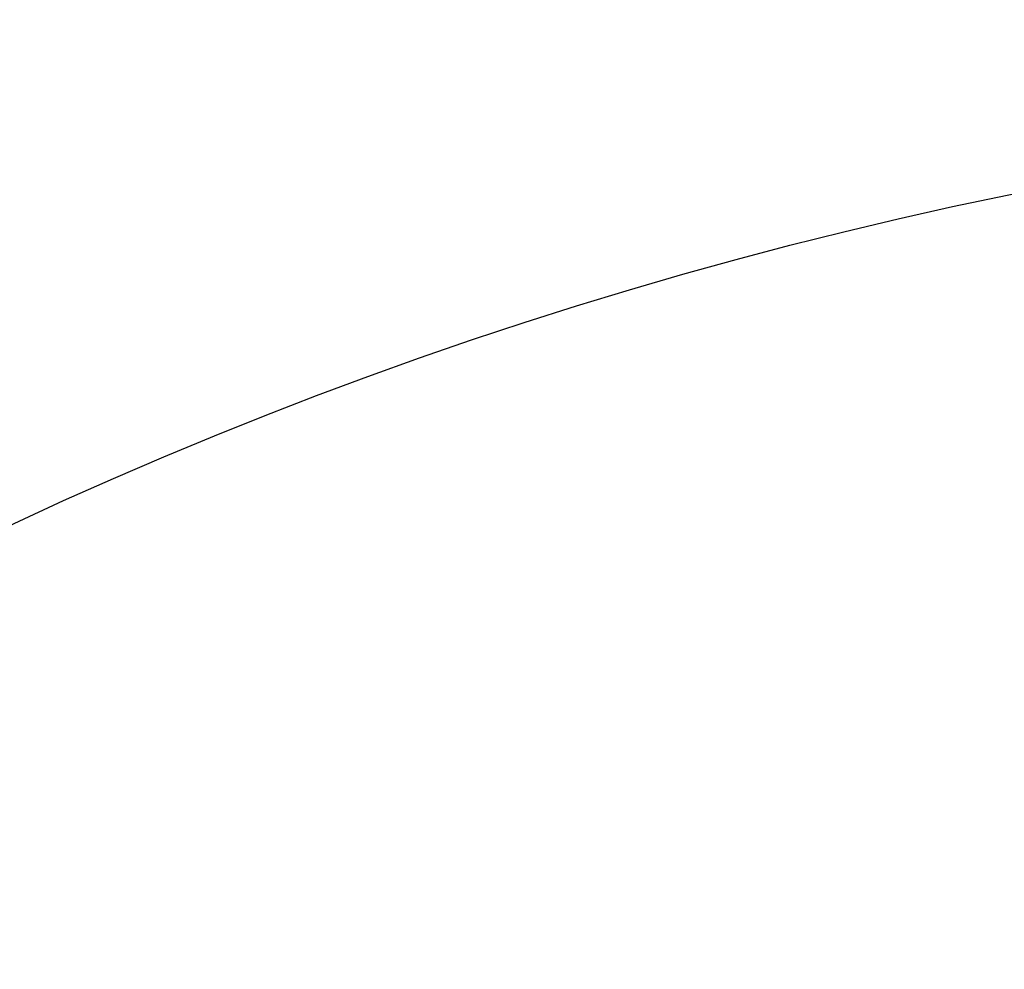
# Model space of a CAD drawing. Header units: millimetres. Extents: x 297 to 472, y 52 to 476.
# Tile 45 of 68: x 378.55 to 381.71, y 93.04 to 96.09. Entities that reach past the tile are written whole.
import ezdxf

# ---------------------------------------------------------------- set-up
doc = ezdxf.new("R2010")
doc.units = ezdxf.units.MM
doc.header["$LTSCALE"] = 47.498
doc.layers.get('0').update_dxf_attribs({"linetype": 'CONTINUOUS'})
doc.layers.add('KONSTR_EL', color=7, linetype='CONTINUOUS')

msp = doc.modelspace()

# ---------------------------------------------------------------- linework, layer by layer
at = {"color": 7, "linetype": 'CONTINUOUS'}
msp.add_arc((384.6212, 81.4174), 60, 5.73917, 174.26083, dxfattribs=at)
at = {"layer": 'KONSTR_EL', "color": 4, "linetype": 'CONTINUOUS'}
for radius in [24, 19.2, 14.4]:
    msp.add_circle((384.6212, 81.4174), radius, dxfattribs=at)
msp.add_arc((384.6212, 81.4174), 12, 180, 90, dxfattribs=at)

doc.saveas('drawing.dxf')
